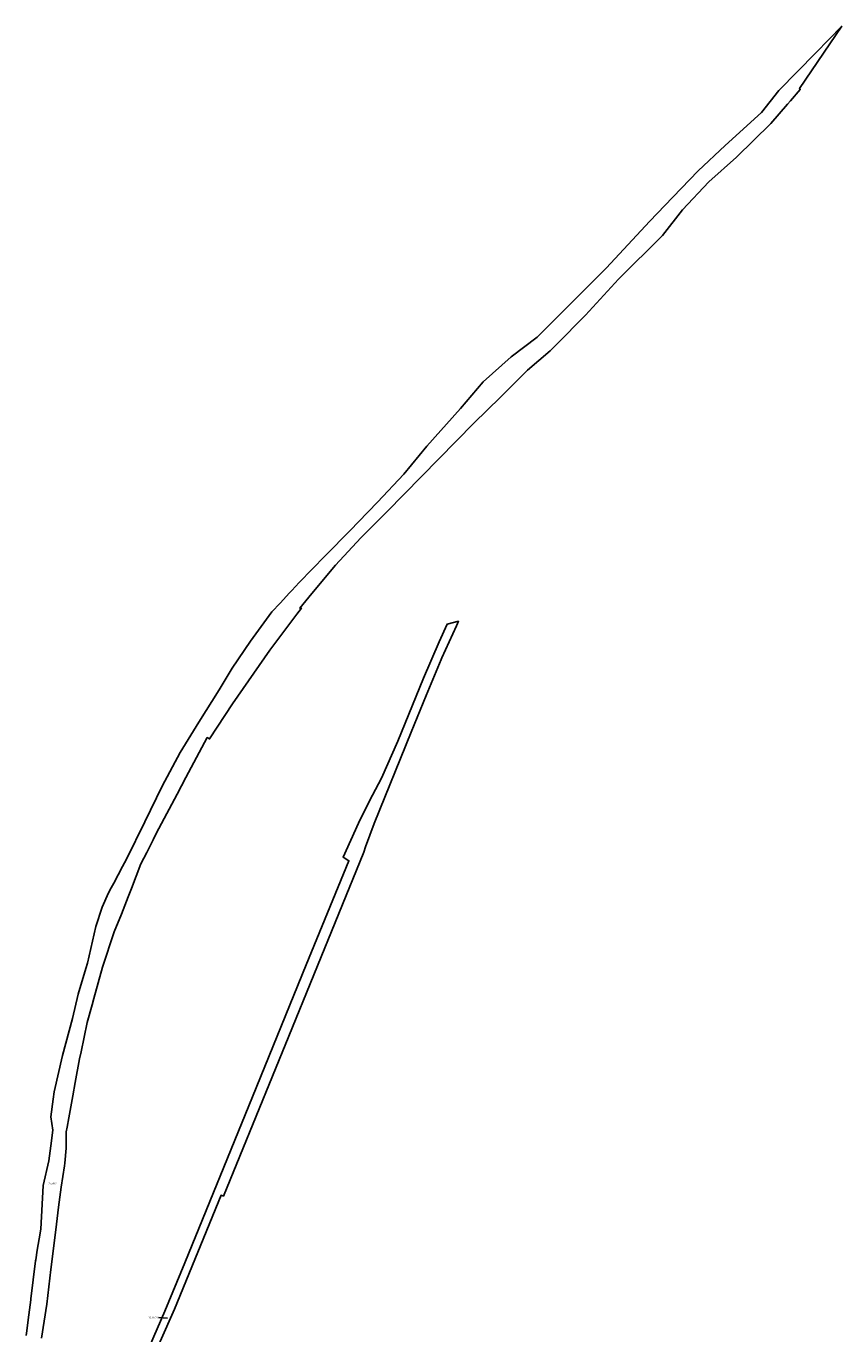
# Model space of a CAD drawing. Header units: metres. Extents: x -373 to 1321, y -1609 to 597.
# Tile 39 of 39: x 664 to 1321, y -456 to 597. Entities that reach past the tile are written whole.
import ezdxf

# ---------------------------------------------------------------- set-up
doc = ezdxf.new("R2010")
doc.units = ezdxf.units.M
doc.layers.add('AX_Flurstueck', color=7, linetype='Continuous', lineweight=18)
doc.styles.add('Calibri', font='calibri.ttf')

msp = doc.modelspace()

# ---------------------------------------------------------------- linework, layer by layer
at = {"layer": 'AX_Flurstueck', "color": 7, "linetype": 'Continuous', "lineweight": 25, "transparency": 33554687}
for points in [[(676.6, -459.6, 0), (680.8, -432.3, 0), (684.2, -404.3, 0), (688.1, -372.3, 0), (690.4, -354, 0), (692.4, -338.1, 0), (695.1, -320.8, 0), (695.4, -318.6, 0), (696.4, -306.7, 0), (696.5, -305.6, 0), (696.5, -293.4, 0), (697.2, -289.8, 0), (698.5, -282.2, 0), (701.8, -264.5, 0), (703.8, -253.7, 0), (707.3, -234.7, 0), (708.5, -229.1, 0), (713.4, -205.5, 0), (717.4, -191.1, 0), (718.7, -186.2, 0), (725.7, -160.9, 0), (735.1, -132.5, 0), (741.1, -118.2, 0), (746.5, -104.3, 0), (749.1, -97.5, 0), (756.7, -77.6, 0), (761.3, -68.5, 0), (766.4, -58.3, 0), (770.5, -50.1, 0), (771.1, -49.2, 0), (785.8, -21.5, 0), (792.7, -8.2, 0), (810.1, 24, 0), (811.9, 22.9, 0), (830.5, 51.3, 0), (860.5, 94.4, 0), (882.3, 123.3, 0), (885.9, 128.3, 0), (884.6, 128.3, 0), (894.3, 140, 0), (913.4, 162.9, 0), (933.7, 184.9, 0), (954.8, 205.7, 0), (996.5, 248.5, 0), (1024.7, 277.2, 0), (1046.3, 298.2, 0), (1061.7, 313.6, 0), (1068.1, 320, 0), (1086.3, 335.6, 0), (1091, 340.3, 0), (1114.6, 364.1, 0), (1141.2, 393.3, 0), (1176.7, 428.3, 0), (1192.9, 449, 0), (1214.1, 471.5, 0), (1236.4, 491.5, 0), (1264, 518.5, 0), (1277.4, 534.1, 0), (1279.8, 536.9, 0), (1287.6, 546, 0), (1287.1, 546.6, 0), (1321.1, 596.9, 0), (1300.3, 575.4, 0), (1270.3, 545.1, 0), (1256.3, 527.3, 0), (1227.2, 500.7, 0), (1205.5, 480.5, 0), (1185.1, 459.1, 0), (1166.1, 439.7, 0), (1131.5, 402.4, 0), (1103.9, 374.7, 0), (1075.7, 346.6, 0), (1054.8, 330.6, 0), (1032.2, 310.4, 0), (1013.9, 289.1, 0), (986.9, 258.6, 0), (968.4, 236.1, 0), (947.1, 213.6, 0), (931.9, 197.8, 0), (925.3, 191, 0), (905.1, 170.4, 0), (884.2, 149, 0), (878.1, 142.4, 0), (876.3, 140.5, 0), (868.8, 132.4, 0), (862.2, 125.4, 0), (844.9, 101.6, 0), (830.2, 80, 0), (819.6, 62.4, 0), (803.2, 36.4, 0), (788.3, 11.9, 0), (773.8, -15.2, 0), (759.9, -43.9, 0), (745.1, -73.9, 0), (741.9, -79.7, 0), (734.7, -93.2, 0), (732.7, -97, 0), (730.5, -101.1, 0), (725.5, -112.6, 0), (720.4, -128, 0), (713.7, -157.6, 0), (712.3, -162, 0), (706, -182.5, 0), (701.5, -202.3, 0), (693.4, -231.9, 0), (686.9, -261.2, 0), (686.1, -267.2, 0), (684.1, -281.3, 0), (685.8, -292, 0), (684.1, -304.7, 0), (682.6, -316.8, 0), (677.9, -336.6, 0), (676, -371.8, 0), (674.7, -379.5, 0), (673.2, -388.6, 0), (671.9, -396.6, 0), (671.8, -397.2, 0), (668.1, -427.8, 0), (667.9, -428.7, 0), (666.4, -440.7, 0), (664.4, -455.6, 0), (664.2, -457.4, 0)], [(761.8, -485.8, 0), (783.6, -436.3, 0), (821.2, -344.5, 0), (823.1, -345.2, 0), (875.7, -216.4, 0), (936.2, -68.1, 0), (937.5, -63.9, 0), (944.4, -45.1, 0), (974.4, 28.4, 0), (986.4, 57.9, 0), (998.4, 86.8, 0), (999.1, 88.2, 0), (1010.7, 114.1, 0), (1012.4, 117.7, 0), (1003.4, 115.5, 0), (996.8, 101.1, 0), (984.3, 71.8, 0), (963.5, 21.1, 0), (950.4, -8.6, 0), (940.6, -26.8, 0), (931.9, -44.9, 0), (919.5, -72.3, 0), (924.2, -75.1, 0), (889.8, -159, 0), (846.5, -265.2, 0), (791.9, -398.8, 0)], [(791.9, -398.8, 0), (776, -437.8, 0), (757.3, -480.6, 0)], [(778, -443.5, 0), (771.1, -442.9, 0)]]:
    msp.add_polyline3d(points, dxfattribs=at)

# ---------------------------------------------------------------- texts
at = {"layer": 'AX_Flurstueck', "color": 7, "char_height": 1.5, "attachment_point": 2, "line_spacing_factor": 1.004016, "style": 'Calibri'}
for s, insert in [('2558/2', (685.2, -334.3)), ('3331/250', (767.2, -442.2))]:
    msp.add_mtext(s, dxfattribs=dict(at, insert=insert))

doc.saveas('drawing.dxf')
